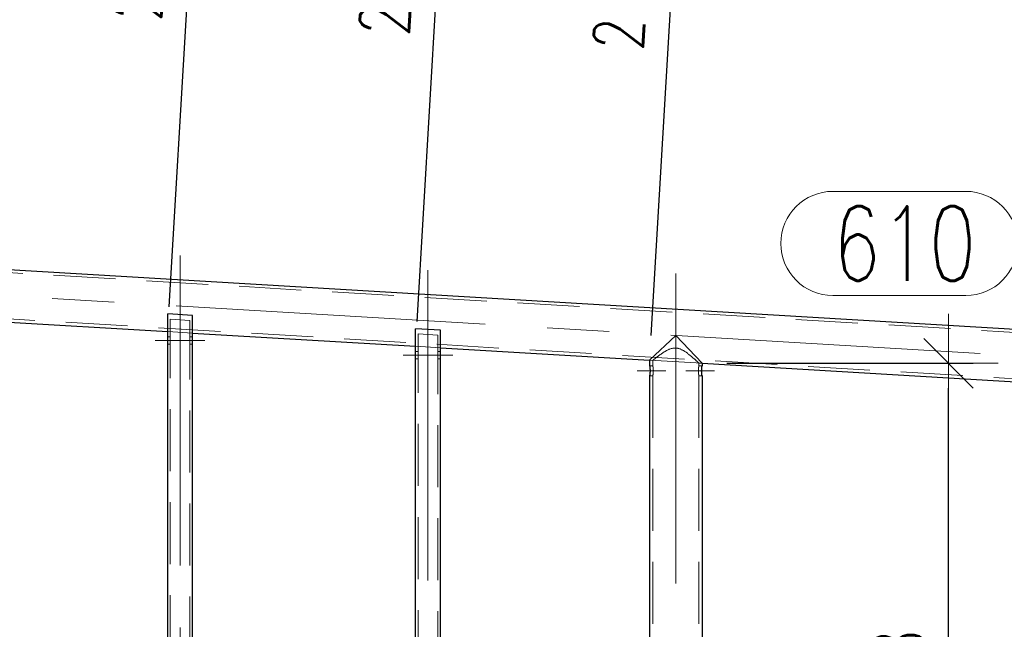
# Model space of a CAD drawing. Header units: millimetres. Extents: x -845 to -83, y 8759 to 9255.
# Tile 106 of 119: x -528 to -488, y 9088 to 9113. Entities that reach past the tile are written whole.
import ezdxf

# ---------------------------------------------------------------- set-up
doc = ezdxf.new("R2010")
doc.units = ezdxf.units.MM
doc.header["$LTSCALE"] = 10
doc.linetypes.add('HIDDEN', pattern=[0.375, 0.25, -0.125])
doc.linetypes.add('MITTE', pattern=[2, 1.25, -0.25, 0.25, -0.25])
doc.layers.get('Defpoints').update_dxf_attribs({"color": 1})
for name, color, linetype, lineweight in [('PS_DIM', 4, 'Continuous', 13), ('PS_Hidden', 2, 'HIDDEN', 9), ('PS_Mid', 5, 'MITTE', 15), ('PS_Pos', 1, 'Continuous', 15), ('PS_Shape', 161, 'Continuous', 30), ('PS_SOLID', 7, 'Continuous', 30)]:
    doc.layers.add(name, color=color, linetype=linetype, lineweight=lineweight)
doc.styles.add('simplex', font='simplex.shx', dxfattribs={"width": 0.75})
doc.dimstyles.new('1_20_GŁ_DS1-LS20', dxfattribs={"dimtxt": 2, "dimasz": 2, "dimexe": 2, "dimexo": 1, "dimgap": 1, "dimtad": 1, "dimjust": 4, "dimdec": 0, "dimlfac": 20, "dimtxsty": 'simplex', "dimblk1": 'NONE', "dimsah": 1, "dimcen": 2, "dimclrd": 256, "dimclre": 256, "dimclrt": 4, "dimadec": 1, "dimazin": 0, "dimtfac": 1, "dimtdec": 0, "dimtmove": 2, "dimatfit": 3, "dimfxl": 1, "dimarcsym": 0})
doc.dimstyles.new('1_20_PRZ', dxfattribs={"dimtxt": 2, "dimasz": 1, "dimexe": 2, "dimexo": 5, "dimgap": 1, "dimtad": 1, "dimdec": 0, "dimlfac": 20, "dimtxsty": 'simplex', "dimblk": 'dimznak', "dimcen": 2, "dimse1": 1, "dimse2": 1, "dimclrd": 256, "dimclrt": 4, "dimadec": 1, "dimazin": 0, "dimtfac": 1, "dimtdec": 0, "dimtix": 1, "dimtmove": 2, "dimatfit": 3, "dimldrblk": 'dim-grot', "dimfxl": 1, "dimarcsym": 0})
doc.dimstyles.new('1_20_SC', dxfattribs={"dimtxt": 2, "dimasz": 1, "dimexe": 1, "dimexo": 1, "dimgap": 1, "dimtad": 1, "dimdec": 0, "dimlfac": 20, "dimtxsty": 'simplex', "dimblk": 'dimznak', "dimcen": 2, "dimclrd": 256, "dimclre": 256, "dimclrt": 4, "dimadec": 1, "dimazin": 0, "dimtfac": 1, "dimtdec": 0, "dimtix": 1, "dimtmove": 2, "dimatfit": 3, "dimldrblk": 'dim-grot', "dimfxl": 1, "dimarcsym": 0})

# ---------------------------------------------------------------- blocks, each defined once
blk = doc.blocks.new('*D52')
at = {"layer": 'Defpoints', "color": 0, "transparency": 16777216}
for p in [(-520.615, 9119.096), (-638.744, 9107.403), (-521.723, 9100.452)]:
    blk.add_point(p, dxfattribs=at)
at = {"layer": 'PS_DIM', "lineweight": -2, "transparency": 16777216}
for p, q in [((-638.684, 9108.402), (-637.517, 9128.044)), ((-637.636, 9126.047), (-522.612, 9119.214)), ((-521.664, 9101.45), (-520.497, 9121.092))]:
    blk.add_line(p, q, dxfattribs=at)
at = {"layer": 'PS_DIM', "transparency": 16777216}
blk.add_solid([(-522.592, 9119.547), (-522.632, 9118.882), (-520.615, 9119.096)], dxfattribs=at)
at = {"layer": 'PS_DIM', "color": 4, "transparency": 16777216, "insert": (-522.849, 9115.559), "char_height": 2, "attachment_point": 5, "rotation": 86.6003, "style": 'simplex'}
blk.add_mtext('2345', dxfattribs=at)
blk = doc.blocks.new('_None')
blk = doc.blocks.new('*D53')
at = {"layer": 'Defpoints', "color": 0, "transparency": 16777216}
for p in [(-510.615, 9118.502), (-638.744, 9107.403), (-511.723, 9099.858)]:
    blk.add_point(p, dxfattribs=at)
at = {"layer": 'PS_DIM', "lineweight": -2, "transparency": 16777216}
for p, q in [((-638.684, 9108.402), (-637.517, 9128.044)), ((-637.636, 9126.047), (-512.612, 9118.62)), ((-511.664, 9100.856), (-510.497, 9120.498))]:
    blk.add_line(p, q, dxfattribs=at)
at = {"layer": 'PS_DIM', "transparency": 16777216}
blk.add_solid([(-512.592, 9118.953), (-512.632, 9118.287), (-510.615, 9118.502)], dxfattribs=at)
at = {"layer": 'PS_DIM', "color": 4, "transparency": 16777216, "insert": (-512.849, 9114.965), "char_height": 2, "attachment_point": 5, "rotation": 86.6003, "style": 'simplex'}
blk.add_mtext('2545', dxfattribs=at)
blk = doc.blocks.new('*D54')
at = {"layer": 'Defpoints', "color": 0, "transparency": 16777216}
for p in [(-501.175, 9117.941), (-638.744, 9107.403), (-502.283, 9099.297)]:
    blk.add_point(p, dxfattribs=at)
at = {"layer": 'PS_DIM', "lineweight": -2, "transparency": 16777216}
for p, q in [((-638.684, 9108.402), (-637.517, 9128.044)), ((-637.636, 9126.047), (-503.172, 9118.059)), ((-502.224, 9100.295), (-501.057, 9119.937))]:
    blk.add_line(p, q, dxfattribs=at)
at = {"layer": 'PS_DIM', "transparency": 16777216}
blk.add_solid([(-503.152, 9118.392), (-503.192, 9117.727), (-501.175, 9117.941)], dxfattribs=at)
at = {"layer": 'PS_DIM', "color": 4, "transparency": 16777216, "insert": (-503.411, 9114.369), "char_height": 2, "attachment_point": 5, "rotation": 86.6003, "style": 'simplex'}
blk.add_mtext('2734', dxfattribs=at)
blk = doc.blocks.new('*D55')
at = {"layer": 'Defpoints', "color": 0, "transparency": 16777216}
for p in [(-481.903, 9116.796), (-638.744, 9107.403), (-482.885, 9100.268)]:
    blk.add_point(p, dxfattribs=at)
at = {"layer": 'PS_DIM', "lineweight": -2, "transparency": 16777216}
for p, q in [((-638.684, 9108.402), (-637.517, 9128.044)), ((-637.636, 9126.047), (-483.9, 9116.915)), ((-482.826, 9101.267), (-481.785, 9118.792))]:
    blk.add_line(p, q, dxfattribs=at)
at = {"layer": 'PS_DIM', "transparency": 16777216}
blk.add_solid([(-483.88, 9117.247), (-483.919, 9116.582), (-481.903, 9116.796)], dxfattribs=at)
at = {"layer": 'PS_DIM', "color": 4, "transparency": 16777216, "insert": (-484.128, 9113.402), "char_height": 2, "attachment_point": 5, "rotation": 86.6003, "style": 'simplex'}
blk.add_mtext('3120', dxfattribs=at)
blk = doc.blocks.new('*D56')
at = {"layer": 'Defpoints', "color": 0, "transparency": 16777216}
for p in [(-478.455, 9116.591), (-638.744, 9107.403), (-479.63, 9096.814)]:
    blk.add_point(p, dxfattribs=at)
at = {"layer": 'PS_DIM', "lineweight": -2, "transparency": 16777216}
for p, q in [((-638.684, 9108.402), (-637.517, 9128.044)), ((-637.636, 9126.047), (-480.452, 9116.71)), ((-479.571, 9097.813), (-478.337, 9118.588))]:
    blk.add_line(p, q, dxfattribs=at)
at = {"layer": 'PS_DIM', "transparency": 16777216}
blk.add_solid([(-480.432, 9117.042), (-480.472, 9116.377), (-478.455, 9116.591)], dxfattribs=at)
at = {"layer": 'PS_DIM', "color": 4, "transparency": 16777216, "insert": (-480.678, 9113.233), "char_height": 2, "attachment_point": 5, "rotation": 86.6003, "style": 'simplex'}
blk.add_mtext('3189', dxfattribs=at)
blk = doc.blocks.new('dimznak')
at = {"color": 0}
for points in [[(0, 2), (0, -2)], [(-2, 0), (2, 0)]]:
    blk.add_lwpolyline(points, dxfattribs=at)
at = {"color": 2}
blk.add_lwpolyline([(1, 1), (-1, -1)], dxfattribs=at)
blk = doc.blocks.new('*D63')
at = {"layer": 'Defpoints', "color": 0, "transparency": 16777216}
for p in [(-638.618, 9109.52), (-482.885, 9100.268), (-471.63, 9100.268)]:
    blk.add_point(p, dxfattribs=at)
at = {"layer": 'PS_DIM', "lineweight": -2, "transparency": 16777216}
blk.add_line((-471.63, 9108.52), (-471.63, 9101.268), dxfattribs=at)
for p, rotation in [((-471.63, 9109.52), 90), ((-471.63, 9100.268), 270)]:
    blk.add_blockref('dimznak', p, dxfattribs=dict(at, rotation=rotation))
at = {"layer": 'PS_DIM', "color": 4, "transparency": 16777216, "insert": (-473.63, 9104.894), "char_height": 2, "attachment_point": 5, "rotation": 90, "style": 'simplex'}
blk.add_mtext('185', dxfattribs=at)
blk = doc.blocks.new('dim-grot')
blk.add_hatch(color=256).paths.add_polyline_path([(0, 0), (-2, 0.5), (-2, -0.5)])
blk.add_lwpolyline([(0, 0), (-2, 0.5), (-2, -0.5), (0, 0)])
blk = doc.blocks.new('*D68')
at = {"layer": 'Defpoints', "color": 0, "transparency": 16777216}
for p in [(-638.618, 9109.52), (-465.818, 9109.52), (-498.223, 9039.429)]:
    blk.add_point(p, dxfattribs=at)
at = {"layer": 'PS_DIM', "lineweight": -2, "transparency": 16777216}
blk.add_line((-465.818, 9040.429), (-465.818, 9108.52), dxfattribs=at)
for p, rotation in [((-465.818, 9109.52), 90), ((-465.818, 9039.429), 270)]:
    blk.add_blockref('dimznak', p, dxfattribs=dict(at, rotation=rotation))
at = {"layer": 'PS_DIM', "color": 4, "transparency": 16777216, "insert": (-467.818, 9074.475), "char_height": 2, "attachment_point": 5, "rotation": 90, "style": 'simplex'}
blk.add_mtext('1402', dxfattribs=at)
blk = doc.blocks.new('*D73')
at = {"layer": 'Defpoints', "color": 0, "transparency": 16777216}
for p in [(-500.163, 9099.171), (-490.223, 9099.171), (-500.163, 9073.795)]:
    blk.add_point(p, dxfattribs=at)
at = {"layer": 'PS_DIM', "lineweight": -2, "transparency": 16777216}
for p, q in [((-499.163, 9099.171), (-489.223, 9099.171)), ((-490.223, 9074.795), (-490.223, 9098.171)), ((-499.163, 9073.795), (-489.223, 9073.795))]:
    blk.add_line(p, q, dxfattribs=at)
for p, rotation in [((-490.223, 9099.171), 90), ((-490.223, 9073.795), 270)]:
    blk.add_blockref('dimznak', p, dxfattribs=dict(at, rotation=rotation))
at = {"layer": 'PS_DIM', "color": 4, "transparency": 16777216, "insert": (-492.223, 9086.483), "char_height": 2, "attachment_point": 5, "rotation": 90, "style": 'simplex'}
blk.add_mtext('508', dxfattribs=at)
blk = doc.blocks.new('*X603')
at = {"layer": 'PS_Hidden', "color": 2, "linetype": 'HIDDEN'}
for p, q in [((-638.626, 9109.39), (-482.893, 9100.139)), ((-638.137, 9107.498), (-483.602, 9098.317)), ((-521.623, 9053.571), (-521.623, 9100.947)), ((-521.623, 9100.947), (-520.823, 9100.899)), ((-520.823, 9053.524), (-520.823, 9100.899)), ((-521.723, 9100.452), (-521.623, 9100.446)), ((-521.723, 9100.452), (-520.723, 9100.392)), ((-521.623, 9100.242), (-521.723, 9100.242)), ((-520.823, 9100.398), (-520.723, 9100.392)), ((-520.723, 9100.242), (-520.823, 9100.242)), ((-511.623, 9052.977), (-511.623, 9100.353)), ((-511.623, 9100.353), (-510.823, 9100.305)), ((-510.823, 9052.93), (-510.823, 9100.305)), ((-521.623, 9099.942), (-521.723, 9099.942)), ((-520.723, 9099.942), (-520.823, 9099.942)), ((-511.723, 9099.858), (-511.623, 9099.852)), ((-511.723, 9099.858), (-510.723, 9099.798)), ((-510.823, 9099.804), (-510.723, 9099.798)), ((-501.532, 9099.718), (-501.51, 9099.728)), ((-501.51, 9099.728), (-501.487, 9099.737)), ((-501.487, 9099.737), (-501.464, 9099.746)), ((-501.464, 9099.746), (-501.441, 9099.755)), ((-501.441, 9099.755), (-501.417, 9099.762)), ((-501.417, 9099.762), (-501.393, 9099.769)), ((-501.393, 9099.769), (-501.369, 9099.774)), ((-501.369, 9099.774), (-501.344, 9099.779)), ((-501.344, 9099.779), (-501.32, 9099.783)), ((-501.32, 9099.783), (-501.296, 9099.785)), ((-501.296, 9099.785), (-501.271, 9099.787)), ((-501.271, 9099.787), (-501.247, 9099.787)), ((-501.247, 9099.787), (-501.223, 9099.786)), ((-501.223, 9099.786), (-501.198, 9099.784)), ((-501.198, 9099.784), (-501.173, 9099.781)), ((-501.173, 9099.781), (-501.149, 9099.776)), ((-501.149, 9099.776), (-501.124, 9099.771)), ((-501.124, 9099.771), (-501.1, 9099.764)), ((-501.1, 9099.764), (-501.077, 9099.757)), ((-501.077, 9099.757), (-501.053, 9099.749)), ((-501.053, 9099.749), (-501.03, 9099.739)), ((-501.03, 9099.739), (-501.007, 9099.729)), ((-501.007, 9099.729), (-500.984, 9099.719)), ((-511.623, 9099.648), (-511.723, 9099.648)), ((-511.623, 9099.348), (-511.723, 9099.348)), ((-510.723, 9099.648), (-510.823, 9099.648)), ((-510.723, 9099.348), (-510.823, 9099.348)), ((-502.113, 9099.322), (-502.105, 9099.328)), ((-502.105, 9099.328), (-502.097, 9099.335)), ((-502.097, 9099.335), (-502.088, 9099.342)), ((-502.088, 9099.342), (-502.079, 9099.349)), ((-502.079, 9099.349), (-502.069, 9099.357)), ((-502.069, 9099.357), (-502.059, 9099.365)), ((-502.059, 9099.365), (-502.048, 9099.374)), ((-502.048, 9099.374), (-502.038, 9099.382)), ((-502.038, 9099.382), (-502.027, 9099.391)), ((-502.027, 9099.391), (-502.015, 9099.4)), ((-502.015, 9099.4), (-502.003, 9099.409)), ((-502.003, 9099.409), (-501.99, 9099.419)), ((-501.99, 9099.419), (-501.977, 9099.429)), ((-501.977, 9099.429), (-501.963, 9099.44)), ((-501.963, 9099.44), (-501.949, 9099.451)), ((-501.949, 9099.451), (-501.935, 9099.462)), ((-501.935, 9099.462), (-501.92, 9099.473)), ((-501.92, 9099.473), (-501.904, 9099.485)), ((-501.904, 9099.485), (-501.888, 9099.497)), ((-501.888, 9099.497), (-501.872, 9099.508)), ((-501.872, 9099.508), (-501.855, 9099.521)), ((-501.855, 9099.521), (-501.838, 9099.533)), ((-501.838, 9099.533), (-501.821, 9099.545)), ((-501.821, 9099.545), (-501.803, 9099.557)), ((-501.803, 9099.557), (-501.785, 9099.57)), ((-501.785, 9099.57), (-501.767, 9099.582)), ((-501.767, 9099.582), (-501.749, 9099.594)), ((-501.749, 9099.594), (-501.731, 9099.606)), ((-501.731, 9099.606), (-501.712, 9099.618)), ((-501.712, 9099.618), (-501.693, 9099.63)), ((-501.693, 9099.63), (-501.674, 9099.641)), ((-501.674, 9099.641), (-501.656, 9099.653)), ((-501.656, 9099.653), (-501.636, 9099.664)), ((-501.636, 9099.664), (-501.617, 9099.675)), ((-501.617, 9099.675), (-501.596, 9099.686)), ((-501.596, 9099.686), (-501.576, 9099.697)), ((-501.576, 9099.697), (-501.554, 9099.708)), ((-501.554, 9099.708), (-501.532, 9099.718)), ((-500.984, 9099.719), (-500.962, 9099.708)), ((-500.962, 9099.708), (-500.94, 9099.696)), ((-500.94, 9099.696), (-500.918, 9099.683)), ((-500.918, 9099.683), (-500.896, 9099.671)), ((-500.896, 9099.671), (-500.875, 9099.658)), ((-500.875, 9099.658), (-500.854, 9099.644)), ((-500.854, 9099.644), (-500.833, 9099.631)), ((-500.833, 9099.631), (-500.813, 9099.617)), ((-500.813, 9099.617), (-500.792, 9099.603)), ((-500.792, 9099.603), (-500.773, 9099.589)), ((-500.773, 9099.589), (-500.753, 9099.574)), ((-500.753, 9099.574), (-500.734, 9099.56)), ((-500.734, 9099.56), (-500.715, 9099.546)), ((-500.715, 9099.546), (-500.697, 9099.532)), ((-500.697, 9099.532), (-500.679, 9099.518)), ((-500.679, 9099.518), (-500.662, 9099.504)), ((-500.662, 9099.504), (-500.644, 9099.49)), ((-500.644, 9099.49), (-500.628, 9099.476)), ((-500.628, 9099.476), (-500.611, 9099.463)), ((-500.611, 9099.463), (-500.595, 9099.449)), ((-500.595, 9099.449), (-500.579, 9099.436)), ((-500.579, 9099.436), (-500.564, 9099.422)), ((-500.564, 9099.422), (-500.548, 9099.409)), ((-500.548, 9099.409), (-500.533, 9099.396)), ((-500.533, 9099.396), (-500.518, 9099.383)), ((-500.518, 9099.383), (-500.503, 9099.37)), ((-500.503, 9099.37), (-500.489, 9099.357)), ((-500.489, 9099.357), (-500.475, 9099.345)), ((-500.475, 9099.345), (-500.461, 9099.333)), ((-500.461, 9099.333), (-500.448, 9099.321)), ((-502.153, 9099.289), (-502.283, 9099.297)), ((-502.283, 9099.297), (-500.163, 9099.171)), ((-502.283, 9099.071), (-502.153, 9099.071)), ((-502.153, 9099.289), (-502.152, 9099.29)), ((-502.153, 9099.289), (-502.153, 9099.289)), ((-502.153, 9099.289), (-502.153, 9099.071)), ((-502.153, 9099.07), (-502.153, 9099.071)), ((-502.153, 9099.071), (-502.153, 9099.071)), ((-502.153, 9099.071), (-502.153, 9099.071)), ((-502.153, 9099.069), (-502.153, 9099.07)), ((-502.153, 9099.07), (-502.153, 9099.07)), ((-502.152, 9099.068), (-502.153, 9099.069)), ((-502.153, 9099.069), (-502.153, 9099.069)), ((-502.152, 9099.29), (-502.15, 9099.292)), ((-502.152, 9099.067), (-502.152, 9099.068)), ((-502.152, 9099.066), (-502.152, 9099.067)), ((-502.152, 9099.065), (-502.152, 9099.066)), ((-502.151, 9099.063), (-502.152, 9099.065)), ((-502.151, 9099.062), (-502.151, 9099.063)), ((-502.151, 9099.06), (-502.151, 9099.062)), ((-502.15, 9099.059), (-502.151, 9099.06)), ((-502.15, 9099.292), (-502.148, 9099.294)), ((-502.15, 9099.057), (-502.15, 9099.059)), ((-502.15, 9099.055), (-502.15, 9099.057)), ((-502.149, 9099.053), (-502.15, 9099.055)), ((-502.149, 9099.05), (-502.149, 9099.053)), ((-502.148, 9099.048), (-502.149, 9099.05)), ((-502.148, 9099.294), (-502.145, 9099.296)), ((-502.148, 9099.046), (-502.148, 9099.048)), ((-502.147, 9099.043), (-502.148, 9099.046)), ((-502.147, 9099.04), (-502.147, 9099.043)), ((-502.146, 9099.038), (-502.147, 9099.04)), ((-502.146, 9099.035), (-502.146, 9099.038)), ((-502.145, 9099.032), (-502.146, 9099.035)), ((-502.145, 9099.296), (-502.141, 9099.299)), ((-502.145, 9099.029), (-502.145, 9099.032)), ((-502.144, 9099.026), (-502.145, 9099.029)), ((-502.144, 9099.022), (-502.144, 9099.026)), ((-502.143, 9099.019), (-502.144, 9099.022)), ((-502.143, 9099.016), (-502.143, 9099.019)), ((-502.142, 9099.012), (-502.143, 9099.016)), ((-502.142, 9099.009), (-502.142, 9099.012)), ((-502.141, 9099.005), (-502.142, 9099.009)), ((-502.141, 9099.299), (-502.137, 9099.303)), ((-502.141, 9099.002), (-502.141, 9099.005)), ((-502.14, 9098.998), (-502.141, 9099.002)), ((-502.14, 9098.994), (-502.14, 9098.998)), ((-502.139, 9098.99), (-502.14, 9098.994)), ((-502.139, 9098.986), (-502.139, 9098.99)), ((-502.138, 9098.982), (-502.139, 9098.986)), ((-502.138, 9098.977), (-502.138, 9098.982)), ((-502.137, 9098.973), (-502.138, 9098.977)), ((-502.137, 9099.303), (-502.132, 9099.307)), ((-502.137, 9098.968), (-502.137, 9098.973)), ((-502.136, 9098.964), (-502.137, 9098.968)), ((-502.136, 9098.959), (-502.136, 9098.964)), ((-502.135, 9098.955), (-502.136, 9098.959)), ((-502.135, 9098.95), (-502.135, 9098.955)), ((-502.134, 9098.945), (-502.135, 9098.95)), ((-502.134, 9098.94), (-502.134, 9098.945)), ((-502.134, 9098.936), (-502.134, 9098.94)), ((-502.133, 9098.931), (-502.134, 9098.936)), ((-502.132, 9099.307), (-502.126, 9099.311)), ((-502.126, 9099.311), (-502.12, 9099.316)), ((-502.12, 9099.316), (-502.113, 9099.322)), ((-500.448, 9099.321), (-500.435, 9099.309)), ((-500.435, 9099.309), (-500.422, 9099.298)), ((-500.422, 9099.298), (-500.411, 9099.287)), ((-500.411, 9099.287), (-500.399, 9099.277)), ((-500.399, 9099.277), (-500.388, 9099.267)), ((-500.388, 9099.267), (-500.378, 9099.257)), ((-500.378, 9099.257), (-500.368, 9099.248)), ((-500.368, 9099.248), (-500.358, 9099.24)), ((-500.358, 9099.24), (-500.35, 9099.231)), ((-500.35, 9099.231), (-500.341, 9099.224)), ((-500.341, 9099.224), (-500.334, 9099.217)), ((-500.334, 9099.217), (-500.327, 9099.21)), ((-500.327, 9099.21), (-500.321, 9099.204)), ((-500.321, 9099.204), (-500.315, 9099.199)), ((-500.315, 9099.199), (-500.31, 9099.194)), ((-500.312, 9098.94), (-500.313, 9098.931)), ((-500.311, 9098.95), (-500.312, 9098.94)), ((-500.31, 9098.968), (-500.311, 9098.959)), ((-500.311, 9098.959), (-500.311, 9098.95)), ((-500.31, 9099.194), (-500.305, 9099.19)), ((-500.309, 9098.977), (-500.31, 9098.968)), ((-500.308, 9098.986), (-500.309, 9098.977)), ((-500.307, 9098.994), (-500.308, 9098.986)), ((-500.305, 9099.002), (-500.307, 9098.994)), ((-500.305, 9099.19), (-500.302, 9099.187)), ((-500.304, 9099.009), (-500.305, 9099.002)), ((-500.303, 9099.016), (-500.304, 9099.009)), ((-500.302, 9099.022), (-500.303, 9099.016)), ((-500.302, 9099.187), (-500.299, 9099.184)), ((-500.301, 9099.029), (-500.302, 9099.022)), ((-500.3, 9099.035), (-500.301, 9099.029)), ((-500.299, 9099.04), (-500.3, 9099.035)), ((-500.299, 9099.184), (-500.296, 9099.182)), ((-500.298, 9099.046), (-500.299, 9099.04)), ((-500.297, 9099.05), (-500.298, 9099.046)), ((-500.296, 9099.055), (-500.297, 9099.05)), ((-500.296, 9099.182), (-500.294, 9099.18)), ((-500.295, 9099.062), (-500.296, 9099.059)), ((-500.296, 9099.059), (-500.296, 9099.055)), ((-500.294, 9099.065), (-500.295, 9099.062)), ((-500.294, 9099.18), (-500.293, 9099.179)), ((-500.293, 9099.07), (-500.294, 9099.069)), ((-500.294, 9099.069), (-500.294, 9099.067)), ((-500.294, 9099.067), (-500.294, 9099.065)), ((-500.293, 9099.179), (-500.293, 9099.179)), ((-500.293, 9099.179), (-500.293, 9099.071)), ((-500.163, 9099.171), (-500.293, 9099.179)), ((-500.293, 9099.071), (-500.293, 9099.071)), ((-500.293, 9099.071), (-500.293, 9099.07)), ((-500.163, 9099.071), (-500.293, 9099.071)), ((-502.283, 9098.671), (-502.153, 9098.671)), ((-502.153, 9098.673), (-502.152, 9098.674)), ((-502.153, 9098.672), (-502.153, 9098.673)), ((-502.153, 9098.673), (-502.153, 9098.673)), ((-502.153, 9098.671), (-502.153, 9098.672)), ((-502.153, 9098.672), (-502.153, 9098.672)), ((-502.153, 9098.671), (-502.153, 9098.671)), ((-502.153, 9098.671), (-502.153, 9098.671)), ((-502.153, 9098.671), (-502.153, 9039.929)), ((-502.152, 9098.677), (-502.151, 9098.679)), ((-502.152, 9098.676), (-502.152, 9098.677)), ((-502.152, 9098.675), (-502.152, 9098.676)), ((-502.152, 9098.674), (-502.152, 9098.675)), ((-502.151, 9098.682), (-502.15, 9098.683)), ((-502.151, 9098.68), (-502.151, 9098.682)), ((-502.151, 9098.679), (-502.151, 9098.68)), ((-502.15, 9098.687), (-502.149, 9098.689)), ((-502.15, 9098.685), (-502.15, 9098.687)), ((-502.15, 9098.683), (-502.15, 9098.685)), ((-502.149, 9098.692), (-502.148, 9098.694)), ((-502.149, 9098.689), (-502.149, 9098.692)), ((-502.148, 9098.696), (-502.147, 9098.699)), ((-502.148, 9098.694), (-502.148, 9098.696)), ((-502.147, 9098.702), (-502.146, 9098.704)), ((-502.147, 9098.699), (-502.147, 9098.702)), ((-502.146, 9098.707), (-502.145, 9098.71)), ((-502.146, 9098.704), (-502.146, 9098.707)), ((-502.145, 9098.713), (-502.144, 9098.716)), ((-502.145, 9098.71), (-502.145, 9098.713)), ((-502.144, 9098.72), (-502.143, 9098.723)), ((-502.144, 9098.716), (-502.144, 9098.72)), ((-502.143, 9098.726), (-502.142, 9098.73)), ((-502.143, 9098.723), (-502.143, 9098.726)), ((-502.142, 9098.733), (-502.141, 9098.737)), ((-502.142, 9098.73), (-502.142, 9098.733)), ((-502.141, 9098.74), (-502.14, 9098.744)), ((-502.141, 9098.737), (-502.141, 9098.74)), ((-502.14, 9098.748), (-502.139, 9098.752)), ((-502.14, 9098.744), (-502.14, 9098.748)), ((-502.139, 9098.756), (-502.138, 9098.76)), ((-502.139, 9098.752), (-502.139, 9098.756)), ((-502.138, 9098.765), (-502.137, 9098.769)), ((-502.138, 9098.76), (-502.138, 9098.765)), ((-502.137, 9098.773), (-502.136, 9098.778)), ((-502.137, 9098.769), (-502.137, 9098.773)), ((-502.136, 9098.783), (-502.135, 9098.787)), ((-502.136, 9098.778), (-502.136, 9098.783)), ((-502.135, 9098.792), (-502.134, 9098.797)), ((-502.135, 9098.787), (-502.135, 9098.792)), ((-502.134, 9098.806), (-502.133, 9098.811)), ((-502.134, 9098.802), (-502.134, 9098.806)), ((-502.134, 9098.797), (-502.134, 9098.802)), ((-502.133, 9098.926), (-502.133, 9098.931)), ((-502.133, 9098.921), (-502.133, 9098.926)), ((-502.132, 9098.916), (-502.133, 9098.921)), ((-502.133, 9098.821), (-502.132, 9098.826)), ((-502.133, 9098.816), (-502.133, 9098.821)), ((-502.133, 9098.811), (-502.133, 9098.816)), ((-502.132, 9098.911), (-502.132, 9098.916)), ((-502.132, 9098.906), (-502.132, 9098.911)), ((-502.132, 9098.901), (-502.132, 9098.906)), ((-502.132, 9098.896), (-502.132, 9098.901)), ((-502.132, 9098.891), (-502.132, 9098.896)), ((-502.131, 9098.886), (-502.132, 9098.891)), ((-502.132, 9098.851), (-502.131, 9098.856)), ((-502.132, 9098.846), (-502.132, 9098.851)), ((-502.132, 9098.841), (-502.132, 9098.846)), ((-502.132, 9098.836), (-502.132, 9098.841)), ((-502.132, 9098.831), (-502.132, 9098.836)), ((-502.132, 9098.826), (-502.132, 9098.831)), ((-502.131, 9098.881), (-502.131, 9098.886)), ((-502.131, 9098.876), (-502.131, 9098.881)), ((-502.131, 9098.871), (-502.131, 9098.876)), ((-502.131, 9098.866), (-502.131, 9098.871)), ((-502.131, 9098.871), (-502.131, 9098.871)), ((-502.131, 9098.861), (-502.131, 9098.866)), ((-502.131, 9098.856), (-502.131, 9098.861)), ((-500.314, 9098.901), (-500.315, 9098.891)), ((-500.315, 9098.891), (-500.315, 9098.881)), ((-500.315, 9098.881), (-500.315, 9098.871)), ((-500.315, 9098.871), (-500.315, 9098.861)), ((-500.315, 9098.861), (-500.315, 9098.851)), ((-500.315, 9098.851), (-500.314, 9098.841)), ((-500.313, 9098.921), (-500.314, 9098.911)), ((-500.314, 9098.911), (-500.314, 9098.901)), ((-500.314, 9098.841), (-500.314, 9098.831)), ((-500.314, 9098.831), (-500.313, 9098.821)), ((-500.313, 9098.931), (-500.313, 9098.921)), ((-500.313, 9098.821), (-500.313, 9098.811)), ((-500.313, 9098.811), (-500.312, 9098.802)), ((-500.312, 9098.802), (-500.311, 9098.792)), ((-500.311, 9098.792), (-500.311, 9098.783)), ((-500.311, 9098.783), (-500.31, 9098.773)), ((-500.31, 9098.773), (-500.309, 9098.765)), ((-500.309, 9098.765), (-500.308, 9098.756)), ((-500.308, 9098.756), (-500.307, 9098.748)), ((-500.307, 9098.748), (-500.305, 9098.74)), ((-500.305, 9098.74), (-500.304, 9098.733)), ((-500.304, 9098.733), (-500.303, 9098.726)), ((-500.303, 9098.726), (-500.302, 9098.72)), ((-500.302, 9098.72), (-500.301, 9098.713)), ((-500.301, 9098.713), (-500.3, 9098.707)), ((-500.3, 9098.707), (-500.299, 9098.702)), ((-500.299, 9098.702), (-500.298, 9098.696)), ((-500.298, 9098.696), (-500.297, 9098.692)), ((-500.297, 9098.692), (-500.296, 9098.687)), ((-500.296, 9098.687), (-500.296, 9098.683)), ((-500.296, 9098.683), (-500.295, 9098.68)), ((-500.295, 9098.68), (-500.294, 9098.677)), ((-500.294, 9098.677), (-500.294, 9098.675)), ((-500.294, 9098.675), (-500.294, 9098.673)), ((-500.294, 9098.673), (-500.293, 9098.672)), ((-500.293, 9098.672), (-500.293, 9098.671)), ((-500.293, 9098.671), (-500.293, 9098.671)), ((-500.293, 9098.671), (-500.293, 9039.929)), ((-500.163, 9098.671), (-500.293, 9098.671))]:
    blk.add_line(p, q, dxfattribs=at)
at = {"layer": 'PS_Mid', "color": 5, "linetype": 'MITTE'}
for p, q in [((-641.176, 9108.61), (-480.452, 9099.062)), ((-521.223, 9051.018), (-521.223, 9103.661)), ((-511.223, 9050.424), (-511.223, 9103.067)), ((-501.223, 9102.796), (-501.223, 9037.429)), ((-522.223, 9100.092), (-521.123, 9100.092)), ((-522.223, 9100.092), (-521.123, 9100.092)), ((-521.323, 9100.092), (-520.223, 9100.092)), ((-521.323, 9100.092), (-520.223, 9100.092)), ((-512.223, 9099.498), (-511.123, 9099.498)), ((-512.223, 9099.498), (-511.123, 9099.498)), ((-511.323, 9099.498), (-510.223, 9099.498)), ((-511.323, 9099.498), (-510.223, 9099.498)), ((-501.63, 9098.871), (-502.783, 9098.871)), ((-500.817, 9098.871), (-499.663, 9098.871))]:
    blk.add_line(p, q, dxfattribs=at)
at = {"layer": 'PS_SOLID', "color": 7, "linetype": 'Continuous'}
for p, q in [((-638.618, 9109.52), (-482.885, 9100.268)), ((-530.723, 9100.986), (-521.723, 9100.452)), ((-521.723, 9053.577), (-521.723, 9101.161)), ((-520.723, 9101.102), (-521.723, 9101.161)), ((-520.723, 9053.518), (-520.723, 9101.102)), ((-511.723, 9052.983), (-511.723, 9100.567)), ((-510.723, 9100.508), (-511.723, 9100.567)), ((-520.723, 9100.392), (-511.723, 9099.858)), ((-510.723, 9052.924), (-510.723, 9100.508)), ((-502.283, 9099.297), (-501.223, 9100.296)), ((-501.223, 9100.296), (-500.163, 9099.171)), ((-510.723, 9099.798), (-502.283, 9099.297)), ((-502.283, 9099.297), (-502.283, 9099.071)), ((-502.283, 9099.071), (-502.283, 9099.071)), ((-502.283, 9099.071), (-502.283, 9099.071)), ((-502.283, 9099.071), (-502.283, 9099.07)), ((-502.283, 9099.07), (-502.283, 9099.07)), ((-502.283, 9099.07), (-502.283, 9099.069)), ((-502.283, 9099.069), (-502.283, 9099.069)), ((-502.283, 9099.069), (-502.282, 9099.068)), ((-502.282, 9099.068), (-502.282, 9099.067)), ((-502.282, 9099.067), (-502.282, 9099.066)), ((-502.282, 9099.066), (-502.282, 9099.065)), ((-502.282, 9099.065), (-502.282, 9099.063)), ((-502.282, 9099.063), (-502.281, 9099.062)), ((-502.281, 9099.062), (-502.281, 9099.06)), ((-502.281, 9099.06), (-502.281, 9099.059)), ((-502.281, 9099.059), (-502.28, 9099.057)), ((-502.28, 9099.057), (-502.28, 9099.055)), ((-502.28, 9099.055), (-502.28, 9099.053)), ((-502.28, 9099.053), (-502.279, 9099.05)), ((-502.279, 9099.05), (-502.279, 9099.048)), ((-502.279, 9099.048), (-502.279, 9099.046)), ((-502.279, 9099.046), (-502.278, 9099.043)), ((-502.278, 9099.043), (-502.278, 9099.04)), ((-502.278, 9099.04), (-502.277, 9099.038)), ((-502.277, 9099.038), (-502.277, 9099.035)), ((-502.277, 9099.035), (-502.276, 9099.032)), ((-502.276, 9099.032), (-502.276, 9099.029)), ((-502.276, 9099.029), (-502.275, 9099.026)), ((-502.275, 9099.026), (-502.275, 9099.022)), ((-502.275, 9099.022), (-502.275, 9099.019)), ((-502.275, 9099.019), (-502.274, 9099.016)), ((-502.274, 9099.016), (-502.274, 9099.012)), ((-502.274, 9099.012), (-502.273, 9099.009)), ((-502.273, 9099.009), (-502.273, 9099.005)), ((-502.273, 9099.005), (-502.272, 9099.002)), ((-502.272, 9099.002), (-502.272, 9098.998)), ((-502.272, 9098.998), (-502.271, 9098.994)), ((-502.271, 9098.994), (-502.271, 9098.99)), ((-502.271, 9098.99), (-502.27, 9098.986)), ((-502.27, 9098.986), (-502.27, 9098.982)), ((-502.27, 9098.982), (-502.269, 9098.977)), ((-502.269, 9098.977), (-502.269, 9098.973)), ((-502.269, 9098.973), (-502.269, 9098.968)), ((-502.269, 9098.968), (-502.268, 9098.964)), ((-502.268, 9098.964), (-502.268, 9098.959)), ((-502.268, 9098.959), (-502.267, 9098.955)), ((-502.267, 9098.955), (-502.267, 9098.95)), ((-502.267, 9098.95), (-502.267, 9098.945)), ((-502.267, 9098.945), (-502.266, 9098.94)), ((-502.266, 9098.94), (-502.266, 9098.936)), ((-502.266, 9098.936), (-502.266, 9098.931)), ((-500.18, 9098.94), (-500.179, 9098.95)), ((-500.18, 9098.931), (-500.18, 9098.94)), ((-500.179, 9098.95), (-500.178, 9098.959)), ((-500.178, 9098.968), (-500.177, 9098.977)), ((-500.178, 9098.959), (-500.178, 9098.968)), ((-500.177, 9098.977), (-500.176, 9098.986)), ((-500.176, 9098.986), (-500.175, 9098.994)), ((-500.175, 9098.994), (-500.174, 9099.002)), ((-500.174, 9099.002), (-500.173, 9099.009)), ((-500.173, 9099.009), (-500.172, 9099.016)), ((-500.172, 9099.016), (-500.171, 9099.022)), ((-500.171, 9099.022), (-500.17, 9099.029)), ((-500.17, 9099.029), (-500.169, 9099.035)), ((-500.169, 9099.035), (-500.168, 9099.04)), ((-500.168, 9099.046), (-500.167, 9099.05)), ((-500.168, 9099.04), (-500.168, 9099.046)), ((-500.167, 9099.05), (-500.166, 9099.055)), ((-500.166, 9099.055), (-500.165, 9099.059)), ((-500.165, 9099.062), (-500.164, 9099.065)), ((-500.165, 9099.059), (-500.165, 9099.062)), ((-500.164, 9099.067), (-500.163, 9099.069)), ((-500.164, 9099.065), (-500.164, 9099.067)), ((-500.163, 9099.171), (-500.163, 9099.071)), ((-500.163, 9099.171), (-483.61, 9098.188)), ((-500.163, 9099.07), (-500.163, 9099.071)), ((-500.163, 9099.071), (-500.163, 9099.071)), ((-500.163, 9099.069), (-500.163, 9099.07)), ((-502.282, 9098.674), (-502.283, 9098.673)), ((-502.283, 9098.673), (-502.283, 9098.673)), ((-502.283, 9098.673), (-502.283, 9098.672)), ((-502.283, 9098.672), (-502.283, 9098.672)), ((-502.283, 9098.672), (-502.283, 9098.671)), ((-502.283, 9098.671), (-502.283, 9098.671)), ((-502.283, 9098.671), (-502.283, 9098.671)), ((-502.283, 9098.671), (-502.283, 9098.671)), ((-502.283, 9098.671), (-502.283, 9052.422)), ((-502.281, 9098.68), (-502.282, 9098.679)), ((-502.282, 9098.679), (-502.282, 9098.677)), ((-502.282, 9098.677), (-502.282, 9098.676)), ((-502.282, 9098.676), (-502.282, 9098.675)), ((-502.282, 9098.675), (-502.282, 9098.674)), ((-502.28, 9098.685), (-502.281, 9098.683)), ((-502.281, 9098.683), (-502.281, 9098.682)), ((-502.281, 9098.682), (-502.281, 9098.68)), ((-502.279, 9098.692), (-502.28, 9098.689)), ((-502.28, 9098.689), (-502.28, 9098.687)), ((-502.28, 9098.687), (-502.28, 9098.685)), ((-502.278, 9098.699), (-502.279, 9098.696)), ((-502.279, 9098.696), (-502.279, 9098.694)), ((-502.279, 9098.694), (-502.279, 9098.692)), ((-502.277, 9098.704), (-502.278, 9098.702)), ((-502.278, 9098.702), (-502.278, 9098.699)), ((-502.276, 9098.71), (-502.277, 9098.707)), ((-502.277, 9098.707), (-502.277, 9098.704)), ((-502.275, 9098.716), (-502.276, 9098.713)), ((-502.276, 9098.713), (-502.276, 9098.71)), ((-502.274, 9098.726), (-502.275, 9098.723)), ((-502.275, 9098.723), (-502.275, 9098.72)), ((-502.275, 9098.72), (-502.275, 9098.716)), ((-502.273, 9098.733), (-502.274, 9098.73)), ((-502.274, 9098.73), (-502.274, 9098.726)), ((-502.272, 9098.74), (-502.273, 9098.737)), ((-502.273, 9098.737), (-502.273, 9098.733)), ((-502.271, 9098.748), (-502.272, 9098.744)), ((-502.272, 9098.744), (-502.272, 9098.74)), ((-502.27, 9098.756), (-502.271, 9098.752)), ((-502.271, 9098.752), (-502.271, 9098.748)), ((-502.269, 9098.765), (-502.27, 9098.76)), ((-502.27, 9098.76), (-502.27, 9098.756)), ((-502.268, 9098.778), (-502.269, 9098.774)), ((-502.269, 9098.774), (-502.269, 9098.769)), ((-502.269, 9098.769), (-502.269, 9098.765)), ((-502.267, 9098.787), (-502.268, 9098.783)), ((-502.268, 9098.783), (-502.268, 9098.778)), ((-502.266, 9098.802), (-502.267, 9098.797)), ((-502.267, 9098.797), (-502.267, 9098.792)), ((-502.267, 9098.792), (-502.267, 9098.787)), ((-502.266, 9098.931), (-502.265, 9098.926)), ((-502.265, 9098.816), (-502.266, 9098.811)), ((-502.266, 9098.811), (-502.266, 9098.806)), ((-502.266, 9098.806), (-502.266, 9098.802)), ((-502.265, 9098.926), (-502.265, 9098.921)), ((-502.265, 9098.921), (-502.265, 9098.916)), ((-502.265, 9098.916), (-502.265, 9098.911)), ((-502.265, 9098.911), (-502.265, 9098.906)), ((-502.265, 9098.906), (-502.264, 9098.901)), ((-502.264, 9098.841), (-502.265, 9098.836)), ((-502.265, 9098.836), (-502.265, 9098.831)), ((-502.265, 9098.831), (-502.265, 9098.826)), ((-502.265, 9098.826), (-502.265, 9098.821)), ((-502.265, 9098.821), (-502.265, 9098.816)), ((-502.264, 9098.901), (-502.264, 9098.896)), ((-502.264, 9098.896), (-502.264, 9098.891)), ((-502.264, 9098.891), (-502.264, 9098.886)), ((-502.264, 9098.886), (-502.264, 9098.881)), ((-502.264, 9098.881), (-502.264, 9098.876)), ((-502.264, 9098.876), (-502.264, 9098.871)), ((-502.264, 9098.871), (-502.264, 9098.866)), ((-502.264, 9098.866), (-502.264, 9098.861)), ((-502.264, 9098.861), (-502.264, 9098.856)), ((-502.264, 9098.856), (-502.264, 9098.851)), ((-502.264, 9098.851), (-502.264, 9098.846)), ((-502.264, 9098.846), (-502.264, 9098.841)), ((-500.182, 9098.901), (-500.181, 9098.911)), ((-500.182, 9098.891), (-500.182, 9098.901)), ((-500.182, 9098.881), (-500.182, 9098.891)), ((-500.182, 9098.871), (-500.182, 9098.881)), ((-500.182, 9098.861), (-500.182, 9098.871)), ((-500.182, 9098.851), (-500.182, 9098.861)), ((-500.182, 9098.841), (-500.182, 9098.851)), ((-500.181, 9098.831), (-500.182, 9098.841)), ((-500.181, 9098.921), (-500.18, 9098.931)), ((-500.181, 9098.911), (-500.181, 9098.921)), ((-500.181, 9098.821), (-500.181, 9098.831)), ((-500.18, 9098.811), (-500.181, 9098.821)), ((-500.18, 9098.802), (-500.18, 9098.811)), ((-500.179, 9098.792), (-500.18, 9098.802)), ((-500.178, 9098.783), (-500.179, 9098.792)), ((-500.178, 9098.774), (-500.178, 9098.783)), ((-500.177, 9098.765), (-500.178, 9098.774)), ((-500.176, 9098.756), (-500.177, 9098.765)), ((-500.175, 9098.748), (-500.176, 9098.756)), ((-500.174, 9098.74), (-500.175, 9098.748)), ((-500.173, 9098.733), (-500.174, 9098.74)), ((-500.172, 9098.726), (-500.173, 9098.733)), ((-500.171, 9098.72), (-500.172, 9098.726)), ((-500.17, 9098.713), (-500.171, 9098.72)), ((-500.169, 9098.707), (-500.17, 9098.713)), ((-500.168, 9098.702), (-500.169, 9098.707)), ((-500.168, 9098.696), (-500.168, 9098.702)), ((-500.167, 9098.692), (-500.168, 9098.696)), ((-500.166, 9098.687), (-500.167, 9098.692)), ((-500.165, 9098.683), (-500.166, 9098.687)), ((-500.165, 9098.68), (-500.165, 9098.683)), ((-500.164, 9098.677), (-500.165, 9098.68)), ((-500.164, 9098.675), (-500.164, 9098.677)), ((-500.163, 9098.673), (-500.164, 9098.675)), ((-500.163, 9098.672), (-500.163, 9098.673)), ((-500.163, 9098.671), (-500.163, 9098.672)), ((-500.163, 9098.671), (-500.163, 9098.671)), ((-500.163, 9098.671), (-500.163, 9073.795))]:
    blk.add_line(p, q, dxfattribs=at)
blk = doc.blocks.new('*X643')
at = {"color": 1}
for p, q in [((-494.886, 9106.102), (-489.529, 9106.102)), ((-487.429, 9104.002), (-482.429, 9104.002)), ((-481.819, 9098.012), (-482.429, 9104.002)), ((-494.886, 9101.902), (-489.529, 9101.902))]:
    blk.add_line(p, q, dxfattribs=at)
for centre, start, end in [((-494.886, 9104.002), 90, 270), ((-489.529, 9104.002), 270, 90)]:
    blk.add_arc(centre, 2.1, start, end, dxfattribs=at)
at = {"color": 30, "style": 'simplex', "width": 0.75}
blk.add_text('610', height=3, dxfattribs=at).set_placement((-494.886, 9102.502))

msp = doc.modelspace()

# ---------------------------------------------------------------- block references
at = {"layer": 'PS_Pos'}
msp.add_blockref('*X643', (0, 0), dxfattribs=at)
at = {"layer": 'PS_Shape', "color": 31}
msp.add_blockref('*X603', (0, 0), dxfattribs=at)

# ---------------------------------------------------------------- dimensions: what is measured, and where the dimension line sits
at = {"layer": 'PS_DIM'}
for base, p2, picture, middle in [((-520.615, 9119.096), (-521.723, 9100.452), '*D52', (-522.849, 9115.559)), ((-510.615, 9118.502), (-511.723, 9099.858), '*D53', (-512.849, 9114.965)), ((-501.175, 9117.941), (-502.283, 9099.297), '*D54', (-503.411, 9114.369)), ((-481.903, 9116.796), (-482.885, 9100.268), '*D55', (-484.128, 9113.402)), ((-478.455, 9116.591), (-479.63, 9096.814), '*D56', (-480.678, 9113.233))]:
    dim = msp.add_linear_dim(base=base, p1=(-638.744, 9107.403), p2=p2, angle=356.6003, dimstyle='1_20_GŁ_DS1-LS20', dxfattribs=at)
    dim.commit()
    dim.dimension.update_dxf_attribs({"geometry": picture, "text_midpoint": middle, "dimtype": 128, "text_rotation": 86.6003})
for base, p1, p2, dimstyle, picture, middle in [((-471.63, 9100.268), (-638.618, 9109.52), (-482.885, 9100.268), '1_20_PRZ', '*D63', (-473.63, 9104.894)), ((-465.818, 9109.52), (-498.223, 9039.429), (-638.618, 9109.52), '1_20_PRZ', '*D68', (-467.818, 9074.475)), ((-490.223, 9099.171), (-500.163, 9073.795), (-500.163, 9099.171), '1_20_SC', '*D73', (-492.223, 9086.483))]:
    dim = msp.add_linear_dim(base=base, p1=p1, p2=p2, angle=90, dimstyle=dimstyle, dxfattribs=at)
    dim.commit()
    dim.dimension.update_dxf_attribs({"geometry": picture, "text_midpoint": middle})

doc.saveas('drawing.dxf')
